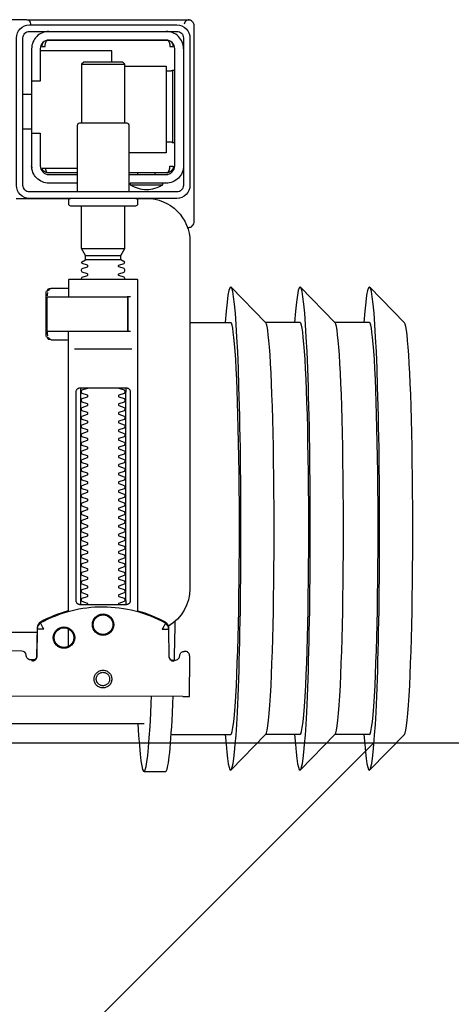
# Model space of a CAD drawing. Header units: millimetres. Extents: x 28600 to 181045, y -399112 to -163690.
# Tile 120 of 256: x 60891 to 60901, y -197729 to -197706. Entities that reach past the tile are written whole.
import ezdxf

# ---------------------------------------------------------------- set-up
doc = ezdxf.new("R2010")
doc.units = ezdxf.units.MM
doc.layers.get('0').update_dxf_attribs({"color": 8})
doc.layers.add('!! 1_hatch projektowane ściany', color=8, linetype='Continuous')
doc.layers.add('!! 1_PROJ Sciany', color=8, linetype='Continuous')
doc.layers.add('!!_@ wypos sanit nd', color=8, linetype='Continuous', plot=False)

# ---------------------------------------------------------------- blocks, each defined once
blk = doc.blocks.new('A$C4ebe9e89')
for points in [[(-0.18941, 0.18181), (-0.19441, 0.18181)], [(-0.24944, 0.17326), (-0.24147, 0.18145)], [(-0.24136, 0.17331), (-0.23341, 0.17331), (-0.22548, 0.18145)], [(-0.22538, 0.17331), (-0.21743, 0.17331), (-0.2095, 0.18145)], [(-0.19567, 0.17331), (-0.20939, 0.17331)], [(-0.18941, 0.17081), (-0.04454, 0.17081), (-0.04035, 0.17071), (-0.03616, 0.17042), (-0.032, 0.16993), (-0.02786, 0.16925), (-0.02376, 0.16837), (-0.0197, 0.16731), (-0.0157, 0.16606), (-0.01176, 0.16462), (-0.00789, 0.163), (-0.0041, 0.1612), (-0.0004, 0.15923), (0.0032, 0.15708), (0.00671, 0.15478), (0.0101, 0.1523), (0.01337, 0.14968)], [(-0.19839, 0.16455), (-0.11148, 0.16437)], [(-0.19593, 0.15629), (-0.19608, 0.15629), (-0.19638, 0.15629), (-0.19593, 0.1562), (-0.19577, 0.15614), (-0.19563, 0.15605), (-0.19551, 0.15594), (-0.1954, 0.15581), (-0.19532, 0.15567), (-0.19526, 0.15551), (-0.19523, 0.15535)], [(-0.16479, 0.14865), (-0.16466, 0.1552), (-0.16464, 0.15536), (-0.1646, 0.15551), (-0.16454, 0.15566), (-0.16445, 0.15579), (-0.16435, 0.15591), (-0.16422, 0.15601), (-0.16408, 0.15609), (-0.16394, 0.15614), (-0.16348, 0.15622), (-0.1638, 0.15623), (-0.16395, 0.15623)], [(-0.172, 0.15297), (-0.172, 0.14892)], [(0.16493, 0.14968), (-0.16477, 0.14968)], [(-0.172, 0.14497), (-0.172, 0.08036)], [(-0.1852, 0.14236), (-0.1852, 0.09436)], [(-0.1748, 0.09436), (-0.1748, 0.14236)], [(-0.17342, 0.08436), (-0.18658, 0.08436)], [(-0.172, 0.0823), (-0.17167, 0.08236), (-0.1682, 0.08236), (-0.16809, 0.08236), (-0.16798, 0.08234), (-0.16789, 0.08225), (-0.16779, 0.08224), (-0.16762, 0.08223), (-0.16752, 0.08223), (-0.16741, 0.08221), (-0.1673, 0.08214), (-0.16725, 0.082), (-0.16725, 0.08174), (-0.16711, 0.08172), (-0.16701, 0.08168), (-0.16693, 0.08162), (-0.16687, 0.08148), (-0.16687, 0.07124), (-0.16691, 0.07111), (-0.16701, 0.07103), (-0.16725, 0.07098), (-0.16725, 0.07071), (-0.16728, 0.07061), (-0.16735, 0.07054), (-0.16746, 0.0705), (-0.16762, 0.07049), (-0.16775, 0.07048), (-0.16789, 0.07046), (-0.16797, 0.07039), (-0.16807, 0.07036), (-0.1682, 0.07036), (-0.17167, 0.07036), (-0.172, 0.07041)], [(-0.16829, 0.08235), (-0.16772, 0.08221), (-0.16738, 0.08176)], [(-0.18633, 0.08036), (-0.17526, 0.08036), (-0.17367, 0.08036)], [(-0.16723, 0.08135), (-0.16714, 0.08082), (-0.16713, 0.08055)], [(-0.24944, 0.07835), (-0.24147, 0.07016)], [(-0.24136, 0.07831), (-0.23341, 0.07831), (-0.22548, 0.07016)], [(-0.22538, 0.07831), (-0.21743, 0.07831), (-0.2095, 0.07016)], [(-0.2, 0.07831), (-0.20939, 0.07831)], [(-0.18633, 0.07236), (-0.1855, 0.07236), (-0.18567, 0.07246), (-0.1857, 0.07256)], [(-0.16738, 0.07096), (-0.16772, 0.07051), (-0.16829, 0.07036)], [(-0.16713, 0.07216), (-0.16714, 0.0719), (-0.16723, 0.07137)], [(-0.1841, 0.06388), (-0.1759, 0.06388)], [(-0.1759, 0.06282), (-0.1841, 0.06282)], [(-0.175, 0.06126), (-0.185, 0.06126)], [(-0.20099, 0.05497), (-0.20099, 0.00998)], [(-0.20001, 0.05638), (-0.19987, 0.05642), (-0.19976, 0.05645), (-0.19962, 0.05647), (-0.19948, 0.05647)], [(-0.19478, 0.04378), (-0.186, 0.04378)], [(-0.192, 0.04418), (-0.192, 0.04378)], [(-0.188, 0.04418), (-0.188, 0.04378)], [(-0.16664, 0.04268), (-0.16666, 0.04284), (-0.16669, 0.04295), (-0.16672, 0.04306), (-0.16675, 0.04316), (-0.16679, 0.04326), (-0.16683, 0.04337), (-0.16689, 0.04346), (-0.16694, 0.04355), (-0.16701, 0.04363), (-0.1671, 0.0437), (-0.16718, 0.04375), (-0.16728, 0.04378), (-0.16718, 0.04377), (-0.16708, 0.04376), (-0.16696, 0.04373), (-0.16686, 0.0437), (-0.16677, 0.04367), (-0.16666, 0.04362), (-0.16657, 0.04357), (-0.16646, 0.0435), (-0.16636, 0.04342), (-0.16627, 0.04334), (-0.16618, 0.04324), (-0.1661, 0.04314), (-0.16603, 0.04303), (-0.16597, 0.04292), (-0.16592, 0.0428), (-0.16588, 0.04268), (-0.174, 0.04268)], [(-0.174, 0.04378), (-0.16722, 0.04378)], [(-0.185, 0.01918), (-0.1945, 0.01918), (-0.1945, 0.03918), (-0.186, 0.03918)], [(-0.19591, 0.03679), (-0.19602, 0.03679), (-0.19616, 0.03679), (-0.19632, 0.03679), (-0.1965, 0.03679)], [(-0.185, 0.03238), (-0.185, 0.01876), (-0.1845, 0.01826), (-0.1755, 0.01826), (-0.175, 0.01876), (-0.175, 0.03238)], [(-0.1615, 0.03368), (-0.1635, 0.03368)], [(-0.1615, 0.02568), (-0.1635, 0.02568)], [(-0.1965, 0.02017), (-0.19632, 0.02017), (-0.19616, 0.02017), (-0.19602, 0.02017), (-0.19591, 0.02017)], [(-0.175, 0.01876), (-0.185, 0.01876)], [(-0.182, 0.01826), (-0.182, 0.01568), (-0.1655, 0.01568)], [(-0.16636, 0.01353), (-0.16625, 0.01364), (-0.16618, 0.01371), (-0.16612, 0.01379), (-0.16606, 0.01388), (-0.166, 0.01398), (-0.16596, 0.01407), (-0.16592, 0.01417), (-0.16589, 0.01428), (-0.16586, 0.01438), (-0.16584, 0.01449), (-0.16583, 0.01459), (-0.16583, 0.01469), (-0.16593, 0.01468), (-0.16606, 0.01468), (-0.1663, 0.01468), (-0.1664, 0.01468), (-0.16651, 0.01468), (-0.16661, 0.01468), (-0.16661, 0.01458), (-0.16662, 0.01448), (-0.16663, 0.01438), (-0.16664, 0.01428), (-0.16665, 0.01418), (-0.16667, 0.01407), (-0.1667, 0.01397), (-0.16673, 0.01387), (-0.16676, 0.01377), (-0.1668, 0.01366), (-0.16685, 0.01356), (-0.1669, 0.01347), (-0.16697, 0.01338), (-0.16704, 0.01331), (-0.16712, 0.01325), (-0.16725, 0.01318), (-0.19475, 0.01318), (-0.19493, 0.01328), (-0.19501, 0.01336), (-0.19507, 0.01344), (-0.19513, 0.01353), (-0.19518, 0.01363), (-0.19522, 0.01372), (-0.19526, 0.01383), (-0.19529, 0.01393), (-0.19532, 0.01405), (-0.19534, 0.01415), (-0.19536, 0.01425), (-0.19537, 0.01435), (-0.19538, 0.01446), (-0.19538, 0.01458), (-0.19539, 0.01468), (-0.19617, 0.01467), (-0.19616, 0.01456), (-0.19615, 0.01446), (-0.19613, 0.01435), (-0.1961, 0.01425), (-0.19607, 0.01415), (-0.19603, 0.01405), (-0.19598, 0.01395), (-0.19592, 0.01386), (-0.19586, 0.01377), (-0.19579, 0.01369), (-0.19571, 0.01361), (-0.19563, 0.01353)]]:
    blk.add_lwpolyline(points)
for points in [[(-0.19989, 0.16454), (-0.19995, 0.15554, 0.009369), (-0.19993, 0.15511), (-0.19991, 0.15494), (-0.19986, 0.15477), (-0.19978, 0.15461), (-0.19968, 0.15447), (-0.19955, 0.15435), (-0.1994, 0.15426), (-0.19924, 0.15419), (-0.19907, 0.15415), (-0.19895, 0.15414), (-0.1988, 0.15414)], [(-0.16412, 0.15607), (-0.16324, 0.15607), (-0.16303, 0.15604), (-0.16282, 0.15598), (-0.16264, 0.15587), (-0.16249, 0.15572), (-0.16236, 0.15555), (-0.16228, 0.15535), (-0.16224, 0.15515, 0.002299), (-0.16224, 0.15503, 0.40455), (-0.16124, 0.15406), (-0.11145, 0.15396)], [(-0.19576, 0.15613), (-0.19665, 0.15613, 0.282591), (-0.19753, 0.15558), (-0.19757, 0.15549), (-0.19761, 0.15538), (-0.19763, 0.15529), (-0.19764, 0.15514, -0.415352), (-0.19864, 0.15414)], [(-0.19623, 0.15644), (-0.19587, 0.15638), (-0.19555, 0.15617), (-0.19533, 0.15585), (-0.19523, 0.1555), (-0.19513, 0.14894), (-0.19513, 0.14888, 0.265347), (-0.19435, 0.14762, 0.125711), (-0.17997, 0.14391, 0.125711), (-0.16558, 0.14756, 0.26954), (-0.16479, 0.14885), (-0.16467, 0.1554), (-0.16464, 0.15562), (-0.16456, 0.15583), (-0.16444, 0.15601), (-0.16428, 0.15617), (-0.16409, 0.15628), (-0.16388, 0.15635), (-0.16368, 0.15638)], [(-0.15993, 0.04968), (-0.17248, 0.04968, 0.405519), (-0.172, 0.05018), (-0.172, 0.05088, 0.414214), (-0.1725, 0.05138), (-0.1875, 0.05138, 0.414214), (-0.188, 0.05088), (-0.188, 0.05018, 0.405519), (-0.18751, 0.04968), (-0.19, 0.04968, -0.414214), (-0.2, 0.05968), (-0.2, 0.13968, -0.266001), (-0.19506, 0.1483)], [(-0.19512, 0.14869), (-0.19511, 0.1485), (-0.19509, 0.1484), (-0.19506, 0.1483), (-0.19503, 0.1482), (-0.19498, 0.1481), (-0.19493, 0.148), (-0.19488, 0.14791), (-0.19482, 0.14782), (-0.19475, 0.14774), (-0.19467, 0.14766), (-0.1946, 0.14759), (-0.19451, 0.14753), (-0.19443, 0.14747), (-0.19434, 0.14742), (-0.19358, 0.14701), (-0.19281, 0.14663), (-0.19203, 0.14628), (-0.19124, 0.14594), (-0.19044, 0.14563), (-0.18964, 0.14534), (-0.18882, 0.14507), (-0.188, 0.14483), (-0.188, 0.06856, 0.414214), (-0.1878, 0.06836), (-0.17545, 0.06836), (-0.1722, 0.06836, 0.414214), (-0.172, 0.06856), (-0.172, 0.07236)], [(-0.172, 0.14478), (-0.17117, 0.14502), (-0.17034, 0.14528), (-0.16952, 0.14557), (-0.16871, 0.14588), (-0.16791, 0.14622), (-0.16712, 0.14657), (-0.16635, 0.14695), (-0.16558, 0.14736), (-0.16557, 0.14736, 0.269546), (-0.16479, 0.14865)], [(-0.18353, 0.09336, 0.182836), (-0.18364, 0.09345), (-0.18485, 0.09386, 0.050055), (-0.185, 0.09412), (-0.185, 0.0944, 0.050055), (-0.18485, 0.09466), (-0.18364, 0.09507, 0.719897), (-0.18364, 0.09545), (-0.18485, 0.09586, 0.050055), (-0.185, 0.09612), (-0.185, 0.0964, 0.050055), (-0.18485, 0.09666), (-0.18364, 0.09707, 0.719897), (-0.18364, 0.09745), (-0.18485, 0.09786, 0.050055), (-0.185, 0.09812), (-0.185, 0.0984, 0.050055), (-0.18485, 0.09866), (-0.18364, 0.09907, 0.719897), (-0.18364, 0.09945), (-0.18485, 0.09986, 0.050055), (-0.185, 0.10012), (-0.185, 0.1004, 0.050055), (-0.18485, 0.10066), (-0.18364, 0.10107, 0.719897), (-0.18364, 0.10145), (-0.18485, 0.10186, 0.050055), (-0.185, 0.10212), (-0.185, 0.1024, 0.050055), (-0.18485, 0.10266), (-0.18364, 0.10307, 0.719897), (-0.18364, 0.10345), (-0.18485, 0.10386, 0.050055), (-0.185, 0.10412), (-0.185, 0.1044, 0.050055), (-0.18485, 0.10466), (-0.18364, 0.10507, 0.719897), (-0.18364, 0.10545), (-0.18485, 0.10586, 0.050055), (-0.185, 0.10612), (-0.185, 0.1064, 0.050055), (-0.18485, 0.10666), (-0.18364, 0.10707, 0.719897), (-0.18364, 0.10745), (-0.18485, 0.10786, 0.050055), (-0.185, 0.10812), (-0.185, 0.1084, 0.050055), (-0.18485, 0.10866), (-0.18364, 0.10907, 0.719897), (-0.18364, 0.10945), (-0.18485, 0.10986, 0.050055), (-0.185, 0.11012), (-0.185, 0.1104, 0.050055), (-0.18485, 0.11066), (-0.18364, 0.11107, 0.719897), (-0.18364, 0.11145), (-0.18485, 0.11186, 0.050055), (-0.185, 0.11212), (-0.185, 0.1124, 0.050055), (-0.18485, 0.11266), (-0.18364, 0.11307, 0.719897), (-0.18364, 0.11345), (-0.18485, 0.11386, 0.050055), (-0.185, 0.11412), (-0.185, 0.1144, 0.050055), (-0.18485, 0.11466), (-0.18364, 0.11507, 0.719897), (-0.18364, 0.11545), (-0.18485, 0.11586, 0.050055), (-0.185, 0.11612), (-0.185, 0.1164, 0.050055), (-0.18485, 0.11666), (-0.18364, 0.11707, 0.719897), (-0.18364, 0.11745), (-0.18485, 0.11786, 0.050055), (-0.185, 0.11812), (-0.185, 0.1184, 0.050055), (-0.18485, 0.11866), (-0.18364, 0.11907, 0.719897), (-0.18364, 0.11945), (-0.18485, 0.11986, 0.050055), (-0.185, 0.12012), (-0.185, 0.1204, 0.050055), (-0.18485, 0.12066), (-0.18364, 0.12107, 0.719897), (-0.18364, 0.12145), (-0.18485, 0.12186, 0.050055), (-0.185, 0.12212), (-0.185, 0.1224, 0.050055), (-0.18485, 0.12266), (-0.18364, 0.12307, 0.719897), (-0.18364, 0.12345), (-0.18485, 0.12386, 0.050055), (-0.185, 0.12412), (-0.185, 0.1244, 0.050055), (-0.18485, 0.12466), (-0.18364, 0.12507, 0.719897), (-0.18364, 0.12545), (-0.18485, 0.12586, 0.050055), (-0.185, 0.12612), (-0.185, 0.1264, 0.050055), (-0.18485, 0.12666), (-0.18364, 0.12707, 0.719897), (-0.18364, 0.12745), (-0.18485, 0.12786, 0.050055), (-0.185, 0.12812), (-0.185, 0.1284, 0.050055), (-0.18485, 0.12866), (-0.18364, 0.12907, 0.719897), (-0.18364, 0.12945), (-0.18485, 0.12986, 0.050055), (-0.185, 0.13012), (-0.185, 0.1304, 0.050055), (-0.18485, 0.13066), (-0.18364, 0.13107, 0.719897), (-0.18364, 0.13145), (-0.18485, 0.13186, 0.050055), (-0.185, 0.13212), (-0.185, 0.1324, 0.050055), (-0.18485, 0.13266), (-0.18364, 0.13307, 0.719897), (-0.18364, 0.13345), (-0.18485, 0.13386, 0.050055), (-0.185, 0.13412), (-0.185, 0.1344, 0.050055), (-0.18485, 0.13466), (-0.18364, 0.13507, 0.719897), (-0.18364, 0.13545), (-0.18485, 0.13586, 0.050055), (-0.185, 0.13612), (-0.185, 0.1364, 0.050055), (-0.18485, 0.13666), (-0.18364, 0.13707, 0.719897), (-0.18364, 0.13745), (-0.18485, 0.13786, 0.050055), (-0.185, 0.13812), (-0.185, 0.1384, 0.050055), (-0.18485, 0.13866), (-0.18364, 0.13907, 0.719897), (-0.18364, 0.13945), (-0.18485, 0.13986, 0.050055), (-0.185, 0.14012), (-0.185, 0.1404, 0.050055), (-0.18485, 0.14066), (-0.18364, 0.14107, 0.719897), (-0.18364, 0.14145), (-0.18485, 0.14186, 0.050055), (-0.185, 0.14212), (-0.185, 0.1424, 0.050055), (-0.18485, 0.14266), (-0.18364, 0.14307, 0.474594), (-0.18353, 0.14336)], [(-0.17647, 0.14336, 0.474594), (-0.17636, 0.14307), (-0.17514, 0.14266, 0.050055), (-0.175, 0.1424), (-0.175, 0.14212, 0.050055), (-0.17514, 0.14186), (-0.17636, 0.14145, 0.719897), (-0.17636, 0.14107), (-0.17514, 0.14066, 0.050055), (-0.175, 0.1404), (-0.175, 0.14012, 0.050055), (-0.17514, 0.13986), (-0.17636, 0.13945, 0.719897), (-0.17636, 0.13907), (-0.17514, 0.13866, 0.050055), (-0.175, 0.1384), (-0.175, 0.13812, 0.050055), (-0.17514, 0.13786), (-0.17636, 0.13745, 0.719897), (-0.17636, 0.13707), (-0.17514, 0.13666, 0.050055), (-0.175, 0.1364), (-0.175, 0.13612, 0.050055), (-0.17514, 0.13586), (-0.17636, 0.13545, 0.719897), (-0.17636, 0.13507), (-0.17514, 0.13466, 0.050055), (-0.175, 0.1344), (-0.175, 0.13412, 0.050055), (-0.17514, 0.13386), (-0.17636, 0.13345, 0.719897), (-0.17636, 0.13307), (-0.17514, 0.13266, 0.050055), (-0.175, 0.1324), (-0.175, 0.13212, 0.050055), (-0.17514, 0.13186), (-0.17636, 0.13145, 0.719897), (-0.17636, 0.13107), (-0.17514, 0.13066, 0.050055), (-0.175, 0.1304), (-0.175, 0.13012, 0.050055), (-0.17514, 0.12986), (-0.17636, 0.12945, 0.719897), (-0.17636, 0.12907), (-0.17514, 0.12866, 0.050055), (-0.175, 0.1284), (-0.175, 0.12812, 0.050055), (-0.17514, 0.12786), (-0.17636, 0.12745, 0.719897), (-0.17636, 0.12707), (-0.17514, 0.12666, 0.050055), (-0.175, 0.1264), (-0.175, 0.12612, 0.050055), (-0.17514, 0.12586), (-0.17636, 0.12545, 0.719897), (-0.17636, 0.12507), (-0.17514, 0.12466, 0.050055), (-0.175, 0.1244), (-0.175, 0.12412, 0.050055), (-0.17514, 0.12386), (-0.17636, 0.12345, 0.719897), (-0.17636, 0.12307), (-0.17514, 0.12266, 0.050055), (-0.175, 0.1224), (-0.175, 0.12212, 0.050055), (-0.17514, 0.12186), (-0.17636, 0.12145, 0.719897), (-0.17636, 0.12107), (-0.17514, 0.12066, 0.050055), (-0.175, 0.1204), (-0.175, 0.12012, 0.050055), (-0.17514, 0.11986), (-0.17636, 0.11945, 0.719897), (-0.17636, 0.11907), (-0.17514, 0.11866, 0.050055), (-0.175, 0.1184), (-0.175, 0.11812, 0.050055), (-0.17514, 0.11786), (-0.17636, 0.11745, 0.719897), (-0.17636, 0.11707), (-0.17514, 0.11666, 0.050055), (-0.175, 0.1164), (-0.175, 0.11612, 0.050055), (-0.17514, 0.11586), (-0.17636, 0.11545, 0.719897), (-0.17636, 0.11507), (-0.17514, 0.11466, 0.050055), (-0.175, 0.1144), (-0.175, 0.11412, 0.050055), (-0.17514, 0.11386), (-0.17636, 0.11345, 0.719897), (-0.17636, 0.11307), (-0.17514, 0.11266, 0.050055), (-0.175, 0.1124), (-0.175, 0.11212, 0.050055), (-0.17514, 0.11186), (-0.17636, 0.11145, 0.719897), (-0.17636, 0.11107), (-0.17514, 0.11066, 0.050055), (-0.175, 0.1104), (-0.175, 0.11012, 0.050055), (-0.17514, 0.10986), (-0.17636, 0.10945, 0.719897), (-0.17636, 0.10907), (-0.17514, 0.10866, 0.050055), (-0.175, 0.1084), (-0.175, 0.10812, 0.050055), (-0.17514, 0.10786), (-0.17636, 0.10745, 0.719897), (-0.17636, 0.10707), (-0.17514, 0.10666, 0.050055), (-0.175, 0.1064), (-0.175, 0.10612, 0.050055), (-0.17514, 0.10586), (-0.17636, 0.10545, 0.719897), (-0.17636, 0.10507), (-0.17514, 0.10466, 0.050055), (-0.175, 0.1044), (-0.175, 0.10412, 0.050055), (-0.17514, 0.10386), (-0.17636, 0.10345, 0.719897), (-0.17636, 0.10307), (-0.17514, 0.10266, 0.050055), (-0.175, 0.1024), (-0.175, 0.10212, 0.050055), (-0.17514, 0.10186), (-0.17636, 0.10145, 0.719897), (-0.17636, 0.10107), (-0.17514, 0.10066, 0.050055), (-0.175, 0.1004), (-0.175, 0.10012, 0.050055), (-0.17514, 0.09986), (-0.17636, 0.09945, 0.719897), (-0.17636, 0.09907), (-0.17514, 0.09866, 0.050055), (-0.175, 0.0984), (-0.175, 0.09812, 0.050055), (-0.17514, 0.09786), (-0.17636, 0.09745, 0.719897), (-0.17636, 0.09707), (-0.17514, 0.09666, 0.050055), (-0.175, 0.0964), (-0.175, 0.09612, 0.050055), (-0.17514, 0.09586), (-0.17636, 0.09545, 0.719897), (-0.17636, 0.09507), (-0.17514, 0.09466, 0.050055), (-0.175, 0.0944), (-0.175, 0.09412, 0.050055), (-0.17514, 0.09386), (-0.17636, 0.09345, 0.182836), (-0.17647, 0.09336)], [(-0.1857, 0.08016), (-0.1857, 0.07256), (-0.1857, 0.08016), (-0.18567, 0.08026), (-0.18559, 0.08034), (-0.17695, 0.08036), (-0.16725, 0.08036, -0.414214), (-0.16705, 0.08016), (-0.16705, 0.07256, -0.414214), (-0.16725, 0.07236), (-0.18543, 0.07236), (-0.18553, 0.0724), (-0.18559, 0.07256)], [(-0.185, 0.06836), (-0.185, 0.06812, -0.050055), (-0.18485, 0.06786), (-0.18364, 0.06745, -0.719897), (-0.18364, 0.06707), (-0.18485, 0.06666, -0.050055), (-0.185, 0.0664), (-0.185, 0.06612, -0.050055), (-0.18485, 0.06586), (-0.18364, 0.06545, -0.719897), (-0.18364, 0.06507), (-0.18485, 0.06466, -0.050055), (-0.185, 0.0644), (-0.1841, 0.06388), (-0.1841, 0.06282), (-0.185, 0.06126), (-0.185, 0.05138)], [(-0.175, 0.06836), (-0.175, 0.06812, 0.050055), (-0.17514, 0.06786), (-0.17636, 0.06745, 0.719897), (-0.17636, 0.06707), (-0.17514, 0.06666, 0.050055), (-0.175, 0.0664), (-0.175, 0.06612, 0.050055), (-0.17514, 0.06586), (-0.17636, 0.06545, 0.719897), (-0.17636, 0.06507), (-0.17514, 0.06466, 0.050055), (-0.175, 0.0644), (-0.1759, 0.06388), (-0.1759, 0.06282), (-0.175, 0.06126), (-0.175, 0.05138)], [(-0.20011, 0.05634, 0.091301), (-0.20055, 0.05604, 0.198909), (-0.20099, 0.05497)], [(-0.19944, 0.0564, 0.170835), (-0.20011, 0.05634)], [(-0.186, 0.04818), (-0.186, 0.03288, 0.414214), (-0.1855, 0.03238), (-0.1745, 0.03238, 0.414214), (-0.174, 0.03288), (-0.174, 0.04818)], [(-0.1985, 0.04218, -0.414214), (-0.1945, 0.04618), (-0.18625, 0.04618), (-0.18625, 0.04656), (-0.19375, 0.04656), (-0.19375, 0.04618)], [(-0.18625, 0.04656, 0.119096), (-0.19, 0.04764, 0.119096), (-0.19375, 0.04656)], [(-0.174, 0.04618), (-0.1675, 0.04618, -0.414214), (-0.1635, 0.04218), (-0.16353, 0.04268)], [(-0.186, 0.04418), (-0.1945, 0.04418, 0.414214), (-0.1965, 0.04218), (-0.1965, 0.01518, 0.414214), (-0.1945, 0.01318), (-0.1675, 0.01318, 0.414214), (-0.1655, 0.01518), (-0.1655, 0.02268), (-0.1635, 0.02268), (-0.1635, 0.04218)], [(-0.1635, 0.03468), (-0.1655, 0.03468), (-0.1655, 0.04218, 0.414214), (-0.1675, 0.04418), (-0.174, 0.04418)], [(-0.1945, 0.02025), (-0.19515, 0.02024), (-0.19542, 0.02024), (-0.1956, 0.02024), (-0.19567, 0.02024, 0.116465), (-0.19589, 0.02018), (-0.19601, 0.02013), (-0.19601, 0.03683), (-0.19589, 0.03678, 0.116465), (-0.19567, 0.03672), (-0.19542, 0.03672), (-0.19515, 0.03672), (-0.1945, 0.03671)], [(-0.1675, 0.01118, 0.414214), (-0.1635, 0.01518), (-0.1635, 0.02268)], [(-0.1985, 0.01518, 0.414214), (-0.1945, 0.01118)], [(-0.20099, 0.00998, 0.198909), (-0.20055, 0.00892, 0.091301), (-0.20011, 0.00862)], [(-0.16237, 0.00849), (-0.16249, 0.00849), (-0.16269, 0.00849), (-0.16294, 0.00849), (-0.16323, 0.00849), (-0.16357, 0.00849), (-0.16393, 0.00849), (-0.16428, 0.00849), (-0.19771, 0.00849), (-0.19841, 0.00849), (-0.19903, 0.00849), (-0.19948, 0.00849), (-0.19961, 0.00849), (-0.19973, 0.00851), (-0.19984, 0.00853), (-0.20003, 0.00859, 0.517033), (-0.1987, 0.00952)], [(-0.1633, 0.00948, 0.412536), (-0.1623, 0.00848), (-0.1125, 0.00848), (-0.11221, 0.00851), (-0.11193, 0.0086), (-0.11168, 0.00873), (-0.11145, 0.00892), (-0.11126, 0.00914), (-0.11112, 0.0094), (-0.11104, 0.00968)]]:
    blk.add_lwpolyline(points, format="xyb")
for points in [[(-0.17994, 0.16256), (-0.17974, 0.16255), (-0.17954, 0.16252), (-0.17934, 0.16247), (-0.17915, 0.1624), (-0.17897, 0.16231), (-0.1788, 0.16221), (-0.17864, 0.16209), (-0.17849, 0.16196), (-0.17836, 0.16181), (-0.17824, 0.16165), (-0.17813, 0.16147), (-0.17805, 0.16129), (-0.17798, 0.1611), (-0.17793, 0.16091), (-0.1779, 0.16071), (-0.17789, 0.16051), (-0.1779, 0.16031), (-0.17793, 0.16011), (-0.17798, 0.15991), (-0.17805, 0.15972), (-0.17814, 0.15954), (-0.17824, 0.15937), (-0.17836, 0.15921), (-0.1785, 0.15906), (-0.17865, 0.15893), (-0.17881, 0.15881), (-0.17898, 0.1587), (-0.17916, 0.15862), (-0.17935, 0.15855), (-0.17955, 0.1585), (-0.17975, 0.15847), (-0.17995, 0.15846), (-0.18015, 0.15847), (-0.18035, 0.1585), (-0.18054, 0.15855), (-0.18073, 0.15862), (-0.18091, 0.15871), (-0.18108, 0.15881), (-0.18124, 0.15893), (-0.18139, 0.15907), (-0.18153, 0.15922), (-0.18165, 0.15938), (-0.18175, 0.15955), (-0.18184, 0.15973), (-0.1819, 0.15992), (-0.18195, 0.16012), (-0.18198, 0.16031), (-0.18199, 0.16052), (-0.18198, 0.16072), (-0.18195, 0.16091), (-0.1819, 0.16111), (-0.18183, 0.1613), (-0.18175, 0.16148), (-0.18164, 0.16165), (-0.18152, 0.16181), (-0.18139, 0.16196), (-0.18124, 0.1621), (-0.18108, 0.16222), (-0.1809, 0.16232), (-0.18072, 0.1624), (-0.18053, 0.16247), (-0.18034, 0.16252), (-0.18014, 0.16255)], [(-0.17994, 0.16205), (-0.17979, 0.16205), (-0.17964, 0.16202), (-0.17949, 0.16199), (-0.17935, 0.16194), (-0.17921, 0.16187), (-0.17908, 0.16179), (-0.17896, 0.1617), (-0.17884, 0.1616), (-0.17874, 0.16149), (-0.17865, 0.16136), (-0.17857, 0.16123), (-0.17851, 0.1611), (-0.17846, 0.16095), (-0.17842, 0.1608), (-0.1784, 0.16065), (-0.17839, 0.1605), (-0.1784, 0.16035), (-0.17842, 0.1602), (-0.17846, 0.16005), (-0.17851, 0.15991), (-0.17858, 0.15977), (-0.17866, 0.15964), (-0.17875, 0.15952), (-0.17885, 0.15941), (-0.17896, 0.1593), (-0.17908, 0.15921), (-0.17921, 0.15914), (-0.17935, 0.15907), (-0.1795, 0.15902), (-0.17964, 0.15898), (-0.17979, 0.15896), (-0.17995, 0.15895), (-0.1801, 0.15896), (-0.18025, 0.15899), (-0.18039, 0.15902), (-0.18054, 0.15907), (-0.18067, 0.15914), (-0.18081, 0.15922), (-0.18093, 0.15931), (-0.18104, 0.15941), (-0.18114, 0.15952), (-0.18123, 0.15965), (-0.18131, 0.15978), (-0.18138, 0.15991), (-0.18143, 0.16006), (-0.18146, 0.16021), (-0.18148, 0.16036), (-0.18149, 0.16051), (-0.18148, 0.16066), (-0.18146, 0.16081), (-0.18142, 0.16096), (-0.18137, 0.1611), (-0.18131, 0.16124), (-0.18123, 0.16137), (-0.18114, 0.16149), (-0.18104, 0.1616), (-0.18092, 0.1617), (-0.1808, 0.1618), (-0.18067, 0.16187), (-0.18053, 0.16194), (-0.18039, 0.16199), (-0.18024, 0.16203), (-0.18009, 0.16205)], [(-0.17471, 0.14336), (-0.17462, 0.14336), (-0.17454, 0.14335), (-0.17445, 0.14333), (-0.17436, 0.14331), (-0.17428, 0.14327), (-0.1742, 0.14323), (-0.17413, 0.14318), (-0.17406, 0.14313), (-0.174, 0.14306), (-0.17394, 0.14299), (-0.17389, 0.1429), (-0.17384, 0.1428), (-0.1738, 0.1427), (-0.17378, 0.14259), (-0.17376, 0.14247), (-0.17375, 0.14236), (-0.17375, 0.09436), (-0.17376, 0.09424), (-0.17378, 0.09413), (-0.1738, 0.09402), (-0.17384, 0.09391), (-0.17389, 0.09382), (-0.17394, 0.09373), (-0.174, 0.09366), (-0.17406, 0.09359), (-0.17413, 0.09353), (-0.1742, 0.09349), (-0.17428, 0.09344), (-0.17436, 0.09341), (-0.17445, 0.09339), (-0.17454, 0.09337), (-0.17462, 0.09336), (-0.17471, 0.09336), (-0.18529, 0.09336), (-0.18538, 0.09336), (-0.18546, 0.09337), (-0.18555, 0.09339), (-0.18564, 0.09341), (-0.18572, 0.09344), (-0.1858, 0.09349), (-0.18587, 0.09353), (-0.18594, 0.09359), (-0.186, 0.09366), (-0.18606, 0.09373), (-0.18611, 0.09382), (-0.18616, 0.09391), (-0.1862, 0.09402), (-0.18622, 0.09413), (-0.18624, 0.09424), (-0.18624, 0.09436), (-0.18624, 0.14236), (-0.18624, 0.14247), (-0.18622, 0.14259), (-0.1862, 0.1427), (-0.18616, 0.1428), (-0.18611, 0.1429), (-0.18606, 0.14299), (-0.186, 0.14306), (-0.18594, 0.14313), (-0.18587, 0.14318), (-0.1858, 0.14323), (-0.18572, 0.14327), (-0.18564, 0.14331), (-0.18555, 0.14333), (-0.18546, 0.14335), (-0.18538, 0.14336), (-0.18529, 0.14336)], [(-0.19467, 0.04378), (-0.19466, 0.04378), (-0.19466, 0.04378), (-0.19466, 0.04378), (-0.19466, 0.04378), (-0.19466, 0.04378), (-0.19466, 0.04378), (-0.19466, 0.04378), (-0.19466, 0.04378), (-0.19466, 0.04378), (-0.19466, 0.04378), (-0.19466, 0.04378), (-0.19466, 0.04378), (-0.19466, 0.04378), (-0.19466, 0.04378), (-0.19466, 0.04378), (-0.19466, 0.04378), (-0.19467, 0.04378), (-0.19467, 0.04378), (-0.19467, 0.04378), (-0.19467, 0.04378), (-0.19468, 0.04378), (-0.19468, 0.04378), (-0.19469, 0.04378), (-0.1947, 0.04378), (-0.1947, 0.04378), (-0.19471, 0.04378), (-0.19471, 0.04378), (-0.19471, 0.04378), (-0.19471, 0.04378), (-0.19472, 0.04378), (-0.19472, 0.04378), (-0.19472, 0.04377), (-0.19472, 0.04377), (-0.19473, 0.04377), (-0.19473, 0.04377), (-0.19473, 0.04377), (-0.19473, 0.04377), (-0.19473, 0.04377), (-0.19473, 0.04377), (-0.19474, 0.04377), (-0.19474, 0.04377), (-0.19474, 0.04377), (-0.19474, 0.04377), (-0.19474, 0.04377), (-0.19475, 0.04377), (-0.19475, 0.04377), (-0.19475, 0.04377), (-0.19475, 0.04377), (-0.19476, 0.04377), (-0.19476, 0.04377), (-0.19476, 0.04377), (-0.19477, 0.04376), (-0.19477, 0.04376), (-0.19477, 0.04376), (-0.19478, 0.04376), (-0.19479, 0.04376), (-0.19479, 0.04376), (-0.1948, 0.04375), (-0.19481, 0.04375), (-0.19481, 0.04375), (-0.19482, 0.04374), (-0.19483, 0.04374), (-0.19483, 0.04374), (-0.19484, 0.04373), (-0.19485, 0.04373), (-0.19485, 0.04373), (-0.19486, 0.04372), (-0.19487, 0.04372), (-0.19488, 0.04371), (-0.19488, 0.04371), (-0.19489, 0.0437), (-0.1949, 0.0437), (-0.1949, 0.04369), (-0.19491, 0.04369), (-0.19492, 0.04368), (-0.19493, 0.04368), (-0.19493, 0.04367), (-0.19494, 0.04367), (-0.19495, 0.04366), (-0.19495, 0.04366), (-0.19496, 0.04365), (-0.19497, 0.04364), (-0.19497, 0.04364), (-0.19498, 0.04363), (-0.19499, 0.04362), (-0.19499, 0.04362), (-0.195, 0.04361), (-0.19501, 0.0436), (-0.19501, 0.04359), (-0.19502, 0.04359), (-0.19503, 0.04358), (-0.19503, 0.04357), (-0.19504, 0.04356), (-0.19504, 0.04356), (-0.19505, 0.04355), (-0.19506, 0.04354), (-0.19506, 0.04353), (-0.19507, 0.04352), (-0.19508, 0.04351), (-0.19508, 0.0435), (-0.19509, 0.04349), (-0.19509, 0.04349), (-0.1951, 0.04348), (-0.19511, 0.04347), (-0.19511, 0.04346), (-0.19512, 0.04345), (-0.19512, 0.04344), (-0.19513, 0.04343), (-0.19513, 0.04342), (-0.19514, 0.04341), (-0.19515, 0.0434), (-0.19515, 0.04339), (-0.19516, 0.04338), (-0.19516, 0.04337), (-0.19517, 0.04336), (-0.19517, 0.04334), (-0.19518, 0.04333), (-0.19518, 0.04332), (-0.19519, 0.04331), (-0.19519, 0.0433), (-0.1952, 0.04329), (-0.1952, 0.04328), (-0.19521, 0.04327), (-0.19521, 0.04325), (-0.19522, 0.04324), (-0.19522, 0.04323), (-0.19523, 0.04322), (-0.19523, 0.04321), (-0.19524, 0.04319), (-0.19524, 0.04318), (-0.19525, 0.04317), (-0.19525, 0.04316), (-0.19526, 0.04313), (-0.19527, 0.04311), (-0.19527, 0.04308), (-0.19528, 0.04306), (-0.19529, 0.04303), (-0.1953, 0.043), (-0.1953, 0.04298), (-0.19531, 0.04295), (-0.19532, 0.04292), (-0.19532, 0.0429), (-0.19533, 0.04287), (-0.19533, 0.04285), (-0.19534, 0.04282), (-0.19534, 0.04279), (-0.19535, 0.04277), (-0.19535, 0.04274), (-0.19536, 0.04271), (-0.19536, 0.04269), (-0.19536, 0.04266), (-0.19537, 0.04263), (-0.19537, 0.04261), (-0.19537, 0.04258), (-0.19537, 0.04257), (-0.19537, 0.04256), (-0.19537, 0.04255), (-0.19537, 0.04255), (-0.19537, 0.04254), (-0.19538, 0.04253), (-0.19538, 0.04253), (-0.19538, 0.04252), (-0.19538, 0.04252), (-0.19538, 0.04251), (-0.19538, 0.04251), (-0.19538, 0.0425), (-0.19538, 0.04249), (-0.19538, 0.04249), (-0.19538, 0.04248), (-0.19538, 0.04248), (-0.19538, 0.04248), (-0.19538, 0.04247), (-0.19538, 0.04247), (-0.19538, 0.04246), (-0.19538, 0.04246), (-0.19538, 0.04246), (-0.19538, 0.04245), (-0.19538, 0.04245), (-0.19538, 0.04245), (-0.19538, 0.04244), (-0.19538, 0.04244), (-0.19538, 0.04244), (-0.19538, 0.04244), (-0.19538, 0.04243), (-0.19538, 0.04243), (-0.19538, 0.04243), (-0.19538, 0.04242), (-0.19538, 0.04242), (-0.19538, 0.04241), (-0.19538, 0.04241), (-0.19538, 0.0424), (-0.19538, 0.0424), (-0.19538, 0.04239), (-0.19538, 0.04239), (-0.19538, 0.04239), (-0.19538, 0.04238), (-0.19538, 0.04238), (-0.19538, 0.04237), (-0.19538, 0.04237), (-0.19538, 0.04236), (-0.19538, 0.04236), (-0.19538, 0.04235), (-0.19538, 0.04235), (-0.19538, 0.04234), (-0.19538, 0.04234), (-0.19538, 0.04234), (-0.19538, 0.04233), (-0.19538, 0.04232), (-0.19538, 0.04232), (-0.19538, 0.04231), (-0.19538, 0.04231), (-0.19538, 0.04231), (-0.19538, 0.0423), (-0.19538, 0.0423), (-0.19538, 0.04229), (-0.19538, 0.04229), (-0.19538, 0.04229), (-0.19538, 0.04229), (-0.19538, 0.04228), (-0.19538, 0.04228), (-0.19538, 0.04228), (-0.19538, 0.04228), (-0.19539, 0.04228), (-0.19539, 0.04228), (-0.19539, 0.04228), (-0.19539, 0.04227), (-0.19539, 0.04227), (-0.1954, 0.04227), (-0.1954, 0.04227), (-0.1954, 0.04227), (-0.1954, 0.04227), (-0.19541, 0.04227), (-0.19541, 0.04227), (-0.19542, 0.04227), (-0.19542, 0.04227), (-0.19543, 0.04228), (-0.19544, 0.04228), (-0.19545, 0.04228), (-0.19545, 0.04228), (-0.19546, 0.04228), (-0.19546, 0.04228), (-0.19546, 0.04228), (-0.19547, 0.04228), (-0.19548, 0.04228), (-0.19549, 0.04228), (-0.19549, 0.04228), (-0.1955, 0.04228), (-0.19551, 0.04228), (-0.19552, 0.04228), (-0.19553, 0.04228), (-0.19554, 0.04228), (-0.19555, 0.04228), (-0.19556, 0.04228), (-0.19557, 0.04228), (-0.19558, 0.04228), (-0.19559, 0.04228), (-0.19561, 0.04228), (-0.19563, 0.04228), (-0.19565, 0.04228), (-0.19568, 0.04228), (-0.1957, 0.04228), (-0.19574, 0.04228), (-0.19576, 0.04228), (-0.19578, 0.04228), (-0.19595, 0.04228), (-0.19596, 0.04228), (-0.19598, 0.04228), (-0.19599, 0.04228), (-0.196, 0.04228), (-0.19602, 0.04228), (-0.19603, 0.04228), (-0.19604, 0.04228), (-0.19605, 0.04228), (-0.19606, 0.04228), (-0.19607, 0.04228), (-0.19608, 0.04228), (-0.19609, 0.04228), (-0.1961, 0.04228), (-0.19611, 0.04228), (-0.19612, 0.04228), (-0.19613, 0.04229), (-0.19613, 0.04229), (-0.19614, 0.04229), (-0.19614, 0.04229), (-0.19615, 0.04229), (-0.19615, 0.04229), (-0.19615, 0.04229), (-0.19615, 0.04229), (-0.19616, 0.04229), (-0.19616, 0.04229), (-0.19616, 0.04228), (-0.19616, 0.04228), (-0.19616, 0.04228), (-0.19616, 0.04228), (-0.19616, 0.04228), (-0.19616, 0.04228), (-0.19616, 0.04227), (-0.19616, 0.04227), (-0.19616, 0.04227), (-0.19617, 0.04227), (-0.19617, 0.04227), (-0.19617, 0.04227), (-0.19617, 0.04227), (-0.19617, 0.04227), (-0.19617, 0.04227), (-0.19617, 0.04227), (-0.19617, 0.04228), (-0.19617, 0.04228), (-0.19617, 0.04228), (-0.19617, 0.04229), (-0.19617, 0.04229), (-0.19617, 0.04229), (-0.19617, 0.0423), (-0.19617, 0.04231), (-0.19617, 0.04232), (-0.19617, 0.04233), (-0.19617, 0.04234), (-0.19616, 0.04234), (-0.19616, 0.04234), (-0.19616, 0.04235), (-0.19616, 0.04235), (-0.19616, 0.04236), (-0.19616, 0.04236), (-0.19616, 0.04237), (-0.19616, 0.04238), (-0.19616, 0.04239), (-0.19616, 0.04239), (-0.19616, 0.0424), (-0.19616, 0.0424), (-0.19616, 0.04241), (-0.19616, 0.04241), (-0.19616, 0.04241), (-0.19616, 0.04242), (-0.19616, 0.04242), (-0.19616, 0.04243), (-0.19616, 0.04243), (-0.19616, 0.04244), (-0.19616, 0.04244), (-0.19616, 0.04245), (-0.19616, 0.04245), (-0.19616, 0.04246), (-0.19616, 0.04246), (-0.19615, 0.04246), (-0.19615, 0.04246), (-0.19615, 0.04247), (-0.19615, 0.04247), (-0.19615, 0.04248), (-0.19615, 0.04248), (-0.19615, 0.04248), (-0.19615, 0.04249), (-0.19615, 0.04249), (-0.19615, 0.0425), (-0.19615, 0.04251), (-0.19615, 0.04251), (-0.19615, 0.04252), (-0.19615, 0.04252), (-0.19614, 0.04253), (-0.19614, 0.04254), (-0.19614, 0.04254), (-0.19614, 0.04255), (-0.19614, 0.04256), (-0.19614, 0.04256), (-0.19614, 0.04257), (-0.19614, 0.04258), (-0.19613, 0.04259), (-0.19613, 0.0426), (-0.19613, 0.0426), (-0.19613, 0.04261), (-0.19612, 0.04263), (-0.19612, 0.04264), (-0.19612, 0.04266), (-0.19611, 0.04268), (-0.19611, 0.04269), (-0.1961, 0.04271), (-0.1961, 0.04273), (-0.19609, 0.04274), (-0.19609, 0.04276), (-0.19608, 0.04277), (-0.19608, 0.04279), (-0.19607, 0.04281), (-0.19606, 0.04282), (-0.19606, 0.04284), (-0.19605, 0.04285), (-0.19605, 0.04287), (-0.19604, 0.04288), (-0.19603, 0.0429), (-0.19602, 0.04291), (-0.19602, 0.04293), (-0.19601, 0.04295), (-0.196, 0.04296), (-0.19599, 0.04298), (-0.19599, 0.04299), (-0.19598, 0.043), (-0.19597, 0.04302), (-0.19596, 0.04303), (-0.19595, 0.04305), (-0.19595, 0.04306), (-0.19594, 0.04308), (-0.19593, 0.04309), (-0.19592, 0.04311), (-0.19591, 0.04312), (-0.1959, 0.04313), (-0.19589, 0.04315), (-0.19588, 0.04316), (-0.19587, 0.04317), (-0.19586, 0.04319), (-0.19585, 0.0432), (-0.19584, 0.04321), (-0.19583, 0.04323), (-0.19582, 0.04324), (-0.19581, 0.04325), (-0.1958, 0.04327), (-0.19578, 0.04328), (-0.19577, 0.04329), (-0.19576, 0.0433), (-0.19575, 0.04332), (-0.19574, 0.04333), (-0.19573, 0.04334), (-0.19571, 0.04335), (-0.1957, 0.04336), (-0.19569, 0.04338), (-0.19568, 0.04339), (-0.19567, 0.0434), (-0.19565, 0.04341), (-0.19564, 0.04342), (-0.19563, 0.04343), (-0.19561, 0.04344), (-0.1956, 0.04345), (-0.19559, 0.04346), (-0.19557, 0.04347), (-0.19556, 0.04348), (-0.19555, 0.04349), (-0.19553, 0.0435), (-0.19552, 0.04351), (-0.19551, 0.04352), (-0.19549, 0.04353), (-0.19548, 0.04354), (-0.19546, 0.04355), (-0.19545, 0.04356), (-0.19543, 0.04357), (-0.19542, 0.04358), (-0.19541, 0.04358), (-0.19539, 0.04359), (-0.19538, 0.0436), (-0.19536, 0.04361), (-0.19535, 0.04362), (-0.19533, 0.04362), (-0.19532, 0.04363), (-0.1953, 0.04364), (-0.19529, 0.04365), (-0.19527, 0.04365), (-0.19525, 0.04366), (-0.19524, 0.04367), (-0.19522, 0.04367), (-0.19521, 0.04368), (-0.19519, 0.04368), (-0.19518, 0.04369), (-0.19516, 0.0437), (-0.19514, 0.0437), (-0.19513, 0.04371), (-0.19511, 0.04371), (-0.1951, 0.04372), (-0.19508, 0.04372), (-0.19506, 0.04373), (-0.19505, 0.04373), (-0.19503, 0.04373), (-0.19501, 0.04374), (-0.195, 0.04374), (-0.19498, 0.04375), (-0.19496, 0.04375), (-0.19495, 0.04375), (-0.19493, 0.04376), (-0.19491, 0.04376), (-0.19491, 0.04376), (-0.1949, 0.04376), (-0.19489, 0.04376), (-0.19488, 0.04376), (-0.19487, 0.04377), (-0.19486, 0.04377), (-0.19485, 0.04377), (-0.19483, 0.04377), (-0.19482, 0.04377), (-0.19481, 0.04377), (-0.1948, 0.04377), (-0.19479, 0.04377), (-0.19479, 0.04377), (-0.19478, 0.04377), (-0.19478, 0.04378), (-0.19477, 0.04378), (-0.19476, 0.04378), (-0.19475, 0.04378), (-0.19475, 0.04378), (-0.19474, 0.04378), (-0.19474, 0.04378), (-0.19473, 0.04378), (-0.19473, 0.04378), (-0.19471, 0.04378), (-0.1947, 0.04378), (-0.1947, 0.04378), (-0.19469, 0.04378), (-0.19469, 0.04378), (-0.19469, 0.04378), (-0.19469, 0.04378), (-0.19469, 0.04378), (-0.19468, 0.04378), (-0.19468, 0.04378), (-0.19468, 0.04378), (-0.19467, 0.04378), (-0.19467, 0.04378), (-0.19467, 0.04378), (-0.19467, 0.04378)]]:
    blk.add_lwpolyline(points, close=True)
for points in [[(-0.19435, 0.14766), (-0.19435, 0.14766), (-0.19435, 0.14766), (-0.19435, 0.14766), (-0.19435, 0.14766), (-0.19435, 0.14766), (-0.19434, 0.14766), (-0.19434, 0.14766), (-0.19434, 0.14766), (-0.19434, 0.14766), (-0.19434, 0.14766), (-0.19435, 0.14766), (-0.19435, 0.14766), (-0.19435, 0.14766), (-0.19435, 0.14766), (-0.19435, 0.14766), (-0.19435, 0.14766), (-0.19435, 0.14766), (-0.19435, 0.14766), (-0.19435, 0.14767), (-0.19435, 0.14767), (-0.19435, 0.14767), (-0.19435, 0.14767), (-0.19435, 0.14767), (-0.19435, 0.14767), (-0.19435, 0.14768), (-0.19434, 0.14768), (-0.19434, 0.14768), (-0.19434, 0.14769), (-0.19434, 0.14769), (-0.19433, 0.1477), (-0.19433, 0.1477), (-0.19433, 0.14771), (-0.19433, 0.14771), (-0.19433, 0.14772), (-0.19432, 0.14772), (-0.19432, 0.14773), (-0.19432, 0.14773), (-0.19431, 0.14774), (-0.19431, 0.14774), (-0.19431, 0.14775), (-0.1943, 0.14776), (-0.1943, 0.14776), (-0.1943, 0.14777), (-0.19429, 0.14778), (-0.19429, 0.14779), (-0.19428, 0.14779), (-0.19428, 0.1478), (-0.19428, 0.14781), (-0.19427, 0.14782), (-0.19427, 0.14783), (-0.19426, 0.14784), (-0.19426, 0.14784), (-0.19425, 0.14785), (-0.19425, 0.14786), (-0.19424, 0.14787), (-0.19424, 0.14788), (-0.19423, 0.14789), (-0.19423, 0.1479), (-0.19422, 0.14791), (-0.19421, 0.14792), (-0.19421, 0.14793), (-0.1942, 0.14794), (-0.1942, 0.14796), (-0.19419, 0.14797), (-0.19418, 0.14798), (-0.19418, 0.14799), (-0.19417, 0.148), (-0.19416, 0.14801), (-0.19416, 0.14803), (-0.19415, 0.14804), (-0.19414, 0.14806), (-0.19412, 0.14809), (-0.19411, 0.14812), (-0.19409, 0.14814), (-0.19408, 0.14817), (-0.19406, 0.1482), (-0.19405, 0.14823), (-0.19395, 0.14841), (-0.19393, 0.14844), (-0.19389, 0.14851), (-0.19388, 0.14854), (-0.19386, 0.14858), (-0.19384, 0.14861), (-0.19382, 0.14864), (-0.1938, 0.14868), (-0.19378, 0.14871), (-0.19376, 0.14875), (-0.19375, 0.14877), (-0.19375, 0.14878), (-0.19374, 0.14878), (-0.19373, 0.1488), (-0.19373, 0.14881), (-0.19372, 0.14882), (-0.19372, 0.14883), (-0.19371, 0.14884), (-0.19371, 0.14885), (-0.1937, 0.14885), (-0.1937, 0.14886), (-0.1937, 0.14886), (-0.1937, 0.14886), (-0.1937, 0.14887), (-0.1937, 0.14887), (-0.19369, 0.14888), (-0.19369, 0.14889), (-0.19369, 0.14889), (-0.19368, 0.1489), (-0.19368, 0.1489), (-0.19368, 0.1489), (-0.19368, 0.14891), (-0.19367, 0.14891), (-0.19367, 0.14892), (-0.19366, 0.14892), (-0.19366, 0.14892), (-0.19365, 0.14893), (-0.19365, 0.14893), (-0.19364, 0.14894), (-0.19364, 0.14894), (-0.19364, 0.14894), (-0.19363, 0.14895), (-0.19363, 0.14895), (-0.19363, 0.14896), (-0.19363, 0.14896), (-0.19363, 0.14896), (-0.19363, 0.14897), (-0.19363, 0.14897), (-0.19363, 0.14898), (-0.19363, 0.14898), (-0.19363, 0.14899), (-0.19363, 0.14899), (-0.19364, 0.14899), (-0.19364, 0.149), (-0.19364, 0.149), (-0.19364, 0.149), (-0.19365, 0.149), (-0.19365, 0.149), (-0.19365, 0.149), (-0.19365, 0.149), (-0.19365, 0.149), (-0.19365, 0.149), (-0.19366, 0.149), (-0.19366, 0.149), (-0.19366, 0.149), (-0.19366, 0.149), (-0.19366, 0.149), (-0.19367, 0.149), (-0.19367, 0.149), (-0.19367, 0.149), (-0.19367, 0.149), (-0.19368, 0.149), (-0.19368, 0.149), (-0.19368, 0.149), (-0.19369, 0.149), (-0.19369, 0.14899), (-0.1937, 0.14899), (-0.1937, 0.14899), (-0.1937, 0.14899), (-0.19371, 0.14899), (-0.19371, 0.14899), (-0.19371, 0.14899), (-0.19372, 0.14898), (-0.19372, 0.14898), (-0.19373, 0.14898), (-0.19373, 0.14898), (-0.19373, 0.14898), (-0.19374, 0.14898), (-0.19374, 0.14898), (-0.19375, 0.14898), (-0.19375, 0.14899), (-0.19376, 0.14899), (-0.19376, 0.14899), (-0.19376, 0.14899), (-0.19377, 0.14899), (-0.19377, 0.14899), (-0.19377, 0.14899), (-0.19378, 0.14899), (-0.19378, 0.14899), (-0.19378, 0.14899), (-0.19378, 0.14899), (-0.19378, 0.14899), (-0.19379, 0.14899), (-0.19379, 0.14899), (-0.19379, 0.14899), (-0.1938, 0.14899), (-0.1938, 0.14899), (-0.19381, 0.14899), (-0.19381, 0.14899), (-0.19382, 0.14899), (-0.19382, 0.14899), (-0.19383, 0.14899), (-0.19384, 0.14899), (-0.19385, 0.14899), (-0.19385, 0.14899), (-0.19386, 0.14899), (-0.19387, 0.14899), (-0.19388, 0.14899), (-0.19388, 0.14899), (-0.19389, 0.14898), (-0.1939, 0.14898), (-0.19391, 0.14898), (-0.19392, 0.14898), (-0.19397, 0.14898), (-0.19398, 0.14898), (-0.19399, 0.14898), (-0.194, 0.14898), (-0.19401, 0.14898), (-0.19402, 0.14898), (-0.19403, 0.14898), (-0.19404, 0.14898), (-0.19406, 0.14898), (-0.19407, 0.14898), (-0.19408, 0.14898), (-0.19409, 0.14898), (-0.1941, 0.14898), (-0.19411, 0.14898), (-0.19416, 0.14898), (-0.19419, 0.14898), (-0.19421, 0.14898), (-0.19424, 0.14898), (-0.19426, 0.14898), (-0.19428, 0.14898), (-0.19431, 0.14898), (-0.19433, 0.14898), (-0.19435, 0.14898), (-0.19438, 0.14897), (-0.19455, 0.14897), (-0.19457, 0.14897), (-0.19459, 0.14897), (-0.19461, 0.14897), (-0.19463, 0.14897), (-0.19464, 0.14897), (-0.19465, 0.14897), (-0.19466, 0.14897), (-0.19467, 0.14897), (-0.19468, 0.14897), (-0.19469, 0.14897), (-0.1947, 0.14897), (-0.19471, 0.14897), (-0.19472, 0.14897), (-0.19473, 0.14897), (-0.19473, 0.14897), (-0.19474, 0.14897), (-0.19475, 0.14897), (-0.19476, 0.14897), (-0.19477, 0.14897), (-0.19478, 0.14897), (-0.19479, 0.14897), (-0.19479, 0.14897), (-0.1948, 0.14897), (-0.19481, 0.14897), (-0.19482, 0.14896), (-0.19483, 0.14896), (-0.19483, 0.14896), (-0.19484, 0.14896), (-0.19485, 0.14896), (-0.19486, 0.14896), (-0.19486, 0.14896), (-0.19487, 0.14896), (-0.19488, 0.14896), (-0.19489, 0.14896), (-0.19489, 0.14896), (-0.1949, 0.14896), (-0.19491, 0.14896), (-0.19491, 0.14896), (-0.19492, 0.14896), (-0.19493, 0.14896), (-0.19493, 0.14896), (-0.19494, 0.14896), (-0.19495, 0.14896), (-0.19495, 0.14896), (-0.19496, 0.14896), (-0.19497, 0.14896), (-0.19498, 0.14896), (-0.19499, 0.14896), (-0.19499, 0.14896), (-0.195, 0.14896), (-0.19501, 0.14896), (-0.19501, 0.14896), (-0.19502, 0.14896), (-0.19502, 0.14896), (-0.19503, 0.14896), (-0.19503, 0.14896), (-0.19504, 0.14896), (-0.19504, 0.14896), (-0.19504, 0.14896), (-0.19505, 0.14896), (-0.19505, 0.14896), (-0.19506, 0.14896), (-0.19506, 0.14896), (-0.19506, 0.14896), (-0.19507, 0.14896), (-0.19507, 0.14896), (-0.19508, 0.14896), (-0.19508, 0.14896), (-0.19508, 0.14896), (-0.19509, 0.14896), (-0.19509, 0.14896), (-0.19509, 0.14896), (-0.1951, 0.14896), (-0.1951, 0.14896), (-0.1951, 0.14896), (-0.1951, 0.14896), (-0.19511, 0.14896), (-0.19511, 0.14896), (-0.19511, 0.14896), (-0.19511, 0.14896), (-0.19511, 0.14896), (-0.19512, 0.14896), (-0.19512, 0.14896), (-0.19512, 0.14896), (-0.19512, 0.14896), (-0.19512, 0.14896), (-0.19512, 0.14896), (-0.19512, 0.14895), (-0.19513, 0.14895), (-0.19513, 0.14895), (-0.19513, 0.14895), (-0.19513, 0.14895), (-0.19513, 0.14895), (-0.19513, 0.14895), (-0.19513, 0.14895), (-0.19513, 0.14895), (-0.19513, 0.14895), (-0.19513, 0.14895), (-0.19513, 0.14895), (-0.19513, 0.14895), (-0.19513, 0.14895), (-0.19513, 0.14895), (-0.19513, 0.14896), (-0.19513, 0.14896), (-0.19513, 0.14896), (-0.19513, 0.14896), (-0.19513, 0.14896), (-0.19513, 0.14896), (-0.19513, 0.14896), (-0.19513, 0.14896), (-0.19513, 0.14896), (-0.19513, 0.14896), (-0.19513, 0.14896), (-0.19513, 0.14896), (-0.19513, 0.14896), (-0.19513, 0.14896), (-0.19513, 0.14896), (-0.19513, 0.14895), (-0.19513, 0.14895, 0.269547)], [(-0.1648, 0.14889), (-0.16481, 0.14889), (-0.16484, 0.1489), (-0.16497, 0.1489), (-0.16603, 0.14893), (-0.16612, 0.14893), (-0.16616, 0.14893), (-0.1662, 0.14893), (-0.16623, 0.14894), (-0.16627, 0.14895), (-0.1663, 0.14893), (-0.1663, 0.1489), (-0.16627, 0.14888), (-0.16625, 0.14885), (-0.16623, 0.14881), (-0.16621, 0.14878), (-0.16619, 0.14875), (-0.16561, 0.14767), (-0.16559, 0.14763), (-0.16558, 0.1476, 0.269546)], [(-0.2, 0.01268), (-0.2, 0.04668, -0.414214), (-0.197, 0.04968), (-0.163, 0.04968, -0.414214), (-0.16, 0.04668), (-0.16, 0.01268, -0.414214), (-0.163, 0.00968), (-0.197, 0.00968, -0.414214)], [(-0.1615, 0.04668), (-0.1615, 0.01268, -0.414214), (-0.163, 0.01118), (-0.197, 0.01118, -0.414214), (-0.1985, 0.01268), (-0.1985, 0.04668, -0.414214), (-0.197, 0.04818), (-0.163, 0.04818, -0.414214)]]:
    blk.add_lwpolyline(points, format="xyb", close=True)
for centre, radius in [((-0.17096, 0.15095), 0.00247), ((-0.17096, 0.15095), 0.00227), ((-0.17997, 0.14797), 0.00247), ((-0.17997, 0.14797), 0.00227)]:
    blk.add_circle(centre, radius)
for centre, major_axis, ratio, start_param, end_param in [((-0.18941, 0.12581), (0, 0.056), 0.04256, 5.645661, 6.988802), ((-0.24136, 0.12581), (0, 0.0557), 0.04256, 5.733752, 6.988802), ((-0.22538, 0.12581), (0, 0.0557), 0.04256, 5.733752, 6.988802), ((-0.20939, 0.12581), (0, 0.0557), 0.04256, 5.733752, 6.988802), ((-0.19441, 0.12581), (0, 0.056), 0.04256, 0, 0.705617), ((-0.24936, 0.12581), (0, 0.0475), 0.04256, 0.043665, 0.705617), ((-0.24136, 0.12581), (0, 0.0475), 0.04256, 0, 0.705617), ((-0.23337, 0.12581), (0, 0.0475), 0.04256, 0.043665, 0.705617), ((-0.22538, 0.12581), (0, 0.0475), 0.04256, 0, 0.705617), ((-0.21738, 0.12581), (0, 0.0475), 0.04256, 0.043665, 0.705617), ((-0.20939, 0.12581), (0, 0.0475), 0.04256, 0, 0.705617), ((-0.24136, 0.12581), (0, 0.0557), 0.04256, 0.705617, 3.691026), ((-0.22538, 0.12581), (0, 0.0557), 0.04256, 0.705617, 3.691026), ((-0.20939, 0.12581), (0, 0.0557), 0.04256, 0.705617, 3.691026), ((-0.19441, 0.12581), (0, 0.056), 0.04256, 0.705617, 0.806963), ((-0.18941, 0.12581), (0, 0.056), 0.04256, 0.705617, 0.807212), ((-0.19839, 0.16453), (-0.0015, 0), 0.008726, 4.712674, 6.283151), ((-0.24936, 0.12581), (0, 0.0475), 0.04256, 0.705617, 3.097928), ((-0.24136, 0.12581), (0, 0.0475), 0.04256, 0.705617, 3.141593), ((-0.23337, 0.12581), (0, 0.0475), 0.04256, 0.705617, 3.097928), ((-0.22538, 0.12581), (0, 0.0475), 0.04256, 0.705617, 3.141593), ((-0.21738, 0.12581), (0, 0.0475), 0.04256, 0.705617, 3.097928), ((-0.20939, 0.12581), (0, 0.0475), 0.04256, 0.705617, 3.141593), ((-0.19663, 0.15713), (-0.000002, -0.001), 0.000289, 6.274459, 6.283185), ((-0.19441, 0.12581), (0, 0.056), 0.04256, 0.998527, 1.179108), ((-0.16324, 0.15707), (-0.000002, -0.001), 0.000289, 6.274459, 6.283185), ((-0.19879, 0.15514), (-0.000011, -0.001), 0.706875, 0, 0.012337), ((-0.19844, 0.15414), (-0.000501, 0.000001), 0.008726, 0.786107, 1.14947), ((-0.19864, 0.15514), (-0.000006, -0.001), 0.408573, 0, 0.00956), ((-0.19463, 0.14876), (-0.0005, -0.000008), 0.017454, 0, 0.000137), ((-0.16529, 0.14886), (0.0005, -0.00001), 0.000006, 6.282744, 6.283185), ((-0.1852, 0.14236), (0, 0.001), 0.000289, 4.712389, 6.283185), ((-0.1748, 0.14236), (0, -0.001), 0.000289, 1.570796, 3.141593), ((-0.1852, 0.09436), (0, -0.001), 0.000289, 0, 1.570796), ((-0.1748, 0.09436), (0, -0.001), 0.000289, 0, 1.570796), ((-0.16763, 0.08203), (0.000004, 0.0002), 0.133184, 0.00502, 0.005026), ((-0.16723, 0.08153), (0.000013, 0.0002), 0.223, 0.006306, 0.006351), ((-0.16763, 0.07069), (0.000004, -0.0002), 0.133184, 6.278107, 6.278112), ((-0.16723, 0.07118), (0.000013, -0.0002), 0.223, 6.276731, 6.276777)]:
    blk.add_ellipse(centre, major_axis=major_axis, ratio=ratio, start_param=start_param, end_param=end_param)

msp = doc.modelspace()

# ---------------------------------------------------------------- hatches: boundary and pattern name
at = {"layer": '!! 1_hatch projektowane ściany'}
h = msp.add_hatch(dxfattribs=at)
h.set_pattern_fill('ANSI31', color=256, scale=2.5)
h.set_pattern_definition([(45, (0, -1.54), (-5.61266008, 5.61266008), [])])
h.paths.add_polyline_path([(60824.56735, -197734.62813), (61135.43682, -197734.62813), (61135.43682, -197722.62813), (60824.56735, -197722.62813)])

# ---------------------------------------------------------------- linework, layer by layer
msp.add_lwpolyline([(60824.56735, -197734.62813), (61135.43682, -197734.62813), (61135.43682, -197722.62813), (60824.56735, -197722.62813)], close=True, dxfattribs=at)
at = {"layer": '!! 1_PROJ Sciany'}
msp.add_lwpolyline([(61135.43682, -197722.62813), (60824.56735, -197722.62813)], dxfattribs=at)

# ---------------------------------------------------------------- block references
at = {"layer": '!!_@ wypos sanit nd', "xscale": 100, "yscale": 100, "zscale": 100, "rotation": 180}
msp.add_blockref('A$C4ebe9e89', (60874.83287, -197705.10202), dxfattribs=at)

doc.saveas('drawing.dxf')
